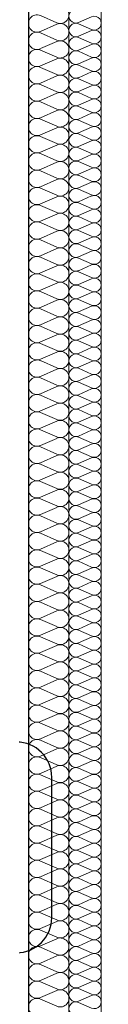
# Model space of a CAD drawing. Extents: x -440864 to -355682, y 13652 to 155872.
# Tile 60 of 179: x -414700 to -414514, y 58772 to 61202. Entities that reach past the tile are written whole.
import ezdxf
from ezdxf.lldxf.tags import DXFTag

# ---------------------------------------------------------------- set-up
doc = ezdxf.new("R2010")
doc.units = 0
doc.header["$MEASUREMENT"] = 0
for name, color, linetype in [('#podkład', 252, 'Continuous'), ('Arch ocieplenie', 252, 'Continuous'), ('Inwent Izolacje', 252, 'Continuous'), ('IS_Text_Konstrukcji', 7, 'Continuous')]:
    doc.layers.add(name, color=color, linetype=linetype)
for name, color, linetype, lineweight in [('Arch ocieplenie_Nr_Pióra__44', 252, 'Continuous', 13), ('Arch wykończenie_Nr_Pióra__3', 252, 'Continuous', 18), ('Inwent Izolacje_Nr_Pióra__44', 252, 'Continuous', 13), ('INWENT.ŚCIANY_Nr_Pióra__1', 252, 'Continuous', 25), ('INWENT.ŚCIANY_Nr_Pióra__2', 252, 'Continuous', 13)]:
    doc.layers.add(name, color=color, linetype=linetype, lineweight=lineweight)
tags = doc.linetypes.add('SOLID', pattern=[10, 10, 0]).pattern_tags.tags
tags[6:7] = [DXFTag(74, 4), DXFTag(75, 0), DXFTag(340, '0'), DXFTag(46, 0.0), DXFTag(50, 0.0), DXFTag(44, 0.0), DXFTag(45, 0.0)]
tags[4:5] = [DXFTag(74, 4), DXFTag(75, 0), DXFTag(340, '0'), DXFTag(46, 0.0), DXFTag(50, 0.0), DXFTag(44, 0.0), DXFTag(45, 0.0)]

# ---------------------------------------------------------------- blocks, each defined once
blk = doc.blocks.new('Izolacja cieplna 14_186', base_point=(-414594.9, 57732.6))
at = {"layer": 'Arch ocieplenie_Nr_Pióra__44', "linetype": 'Continuous'}
for p, q in [((-414571.1, 62343.6), (-414538.8, 62357.7)), ((-414538.8, 62326.6), (-414571.1, 62340.7)), ((-414571.1, 62309.6), (-414538.8, 62323.7)), ((-414538.8, 62292.5), (-414571.1, 62306.7)), ((-414571.1, 62275.5), (-414538.8, 62289.7)), ((-414538.8, 62258.5), (-414571.1, 62272.7)), ((-414571.1, 62241.5), (-414538.8, 62255.7)), ((-414538.8, 62224.5), (-414571.1, 62238.7)), ((-414571.1, 62207.5), (-414538.8, 62221.6)), ((-414538.8, 62190.5), (-414571.1, 62204.6)), ((-414571.1, 62173.5), (-414538.8, 62187.6)), ((-414538.8, 62156.5), (-414571.1, 62170.6)), ((-414571.1, 62139.5), (-414538.8, 62153.6)), ((-414538.8, 62122.5), (-414571.1, 62136.6)), ((-414571.1, 62105.4), (-414538.8, 62119.6)), ((-414538.8, 62088.4), (-414571.1, 62102.6)), ((-414571.1, 62071.4), (-414538.8, 62085.6)), ((-414538.8, 62054.4), (-414571.1, 62068.6)), ((-414571.1, 62037.4), (-414538.8, 62051.6)), ((-414538.8, 62020.4), (-414571.1, 62034.5)), ((-414571.1, 62003.4), (-414538.8, 62017.5)), ((-414538.8, 61986.4), (-414571.1, 62000.5)), ((-414571.1, 61969.4), (-414538.8, 61983.5)), ((-414538.8, 61952.4), (-414571.1, 61966.5)), ((-414571.1, 61935.3), (-414538.8, 61949.5)), ((-414538.8, 61918.3), (-414571.1, 61932.5)), ((-414571.1, 61901.3), (-414538.8, 61915.5)), ((-414538.8, 61884.3), (-414571.1, 61898.5)), ((-414571.1, 61867.3), (-414538.8, 61881.5)), ((-414538.8, 61850.3), (-414571.1, 61864.5)), ((-414571.1, 61833.3), (-414538.8, 61847.4)), ((-414538.8, 61816.3), (-414571.1, 61830.4)), ((-414571.1, 61799.3), (-414538.8, 61813.4)), ((-414538.8, 61782.3), (-414571.1, 61796.4)), ((-414571.1, 61765.3), (-414538.8, 61779.4)), ((-414538.8, 61748.2), (-414571.1, 61762.4)), ((-414571.1, 61731.2), (-414538.8, 61745.4)), ((-414538.8, 61714.2), (-414571.1, 61728.4)), ((-414571.1, 61697.2), (-414538.8, 61711.4)), ((-414538.8, 61680.2), (-414571.1, 61694.4)), ((-414571.1, 61663.2), (-414538.8, 61677.3)), ((-414538.8, 61646.2), (-414571.1, 61660.3)), ((-414571.1, 61629.2), (-414538.8, 61643.3)), ((-414538.8, 61612.2), (-414571.1, 61626.3)), ((-414571.1, 61595.2), (-414538.8, 61609.3)), ((-414538.8, 61578.2), (-414571.1, 61592.3)), ((-414571.1, 61561.1), (-414538.8, 61575.3)), ((-414538.8, 61544.1), (-414571.1, 61558.3)), ((-414571.1, 61527.1), (-414538.8, 61541.3)), ((-414538.8, 61510.1), (-414571.1, 61524.3)), ((-414571.1, 61493.1), (-414538.8, 61507.3)), ((-414538.8, 61476.1), (-414571.1, 61490.2)), ((-414571.1, 61459.1), (-414538.8, 61473.2)), ((-414538.8, 61442.1), (-414571.1, 61456.2)), ((-414571.1, 61425.1), (-414538.8, 61439.2)), ((-414538.8, 61408.1), (-414571.1, 61422.2)), ((-414571.1, 61391), (-414538.8, 61405.2)), ((-414538.8, 61374), (-414571.1, 61388.2)), ((-414571.1, 61357), (-414538.8, 61371.2)), ((-414538.8, 61340), (-414571.1, 61354.2)), ((-414571.1, 61323), (-414538.8, 61337.2)), ((-414538.8, 61306), (-414571.1, 61320.2)), ((-414571.1, 61289), (-414538.8, 61303.1)), ((-414538.8, 61272), (-414571.1, 61286.1)), ((-414571.1, 61255), (-414538.8, 61269.1)), ((-414538.8, 61238), (-414571.1, 61252.1)), ((-414571.1, 61221), (-414538.8, 61235.1)), ((-414538.8, 61203.9), (-414571.1, 61218.1)), ((-414571.1, 61186.9), (-414538.8, 61201.1)), ((-414538.8, 61169.9), (-414571.1, 61184.1)), ((-414571.1, 61152.9), (-414538.8, 61167.1)), ((-414538.8, 61135.9), (-414571.1, 61150.1)), ((-414571.1, 61118.9), (-414538.8, 61133.1)), ((-414538.8, 61101.9), (-414571.1, 61116)), ((-414571.1, 61084.9), (-414538.8, 61099)), ((-414538.8, 61067.9), (-414571.1, 61082)), ((-414571.1, 61050.9), (-414538.8, 61065)), ((-414538.8, 61033.9), (-414571.1, 61048)), ((-414571.1, 61016.8), (-414538.8, 61031)), ((-414538.8, 60999.8), (-414571.1, 61014)), ((-414571.1, 60982.8), (-414538.8, 60997)), ((-414538.8, 60965.8), (-414571.1, 60980)), ((-414571.1, 60948.8), (-414538.8, 60963)), ((-414538.8, 60931.8), (-414571.1, 60945.9)), ((-414571.1, 60914.8), (-414538.8, 60928.9)), ((-414538.8, 60897.8), (-414571.1, 60911.9)), ((-414571.1, 60880.8), (-414538.8, 60894.9)), ((-414538.8, 60863.8), (-414571.1, 60877.9)), ((-414571.1, 60846.7), (-414538.8, 60860.9)), ((-414538.8, 60829.7), (-414571.1, 60843.9)), ((-414571.1, 60812.7), (-414538.8, 60826.9)), ((-414538.8, 60795.7), (-414571.1, 60809.9)), ((-414571.1, 60778.7), (-414538.8, 60792.9)), ((-414538.8, 60761.7), (-414571.1, 60775.9)), ((-414571.1, 60744.7), (-414538.8, 60758.8)), ((-414538.8, 60727.7), (-414571.1, 60741.8)), ((-414571.1, 60710.7), (-414538.8, 60724.8)), ((-414538.8, 60693.7), (-414571.1, 60707.8)), ((-414571.1, 60676.7), (-414538.8, 60690.8)), ((-414538.8, 60659.6), (-414571.1, 60673.8)), ((-414571.1, 60642.6), (-414538.8, 60656.8)), ((-414538.8, 60625.6), (-414571.1, 60639.8)), ((-414571.1, 60608.6), (-414538.8, 60622.8)), ((-414538.8, 60591.6), (-414571.1, 60605.8)), ((-414571.1, 60574.6), (-414538.8, 60588.8)), ((-414538.8, 60557.6), (-414571.1, 60571.7)), ((-414571.1, 60540.6), (-414538.8, 60554.7)), ((-414538.8, 60523.6), (-414571.1, 60537.7)), ((-414571.1, 60506.6), (-414538.8, 60520.7)), ((-414538.8, 60489.6), (-414571.1, 60503.7)), ((-414571.1, 60472.5), (-414538.8, 60486.7)), ((-414538.8, 60455.5), (-414571.1, 60469.7)), ((-414571.1, 60438.5), (-414538.8, 60452.7)), ((-414538.8, 60421.5), (-414571.1, 60435.7)), ((-414571.1, 60404.5), (-414538.8, 60418.7)), ((-414538.8, 60387.5), (-414571.1, 60401.6)), ((-414571.1, 60370.5), (-414538.8, 60384.6)), ((-414538.8, 60353.5), (-414571.1, 60367.6)), ((-414571.1, 60336.5), (-414538.8, 60350.6)), ((-414538.8, 60319.5), (-414571.1, 60333.6)), ((-414571.1, 60302.5), (-414538.8, 60316.6)), ((-414538.8, 60285.4), (-414571.1, 60299.6)), ((-414571.1, 60268.4), (-414538.8, 60282.6)), ((-414538.8, 60251.4), (-414571.1, 60265.6)), ((-414571.1, 60234.4), (-414538.8, 60248.6)), ((-414538.8, 60217.4), (-414571.1, 60231.6)), ((-414571.1, 60200.4), (-414538.8, 60214.5)), ((-414538.8, 60183.4), (-414571.1, 60197.5)), ((-414571.1, 60166.4), (-414538.8, 60180.5)), ((-414538.8, 60149.4), (-414571.1, 60163.5)), ((-414571.1, 60132.4), (-414538.8, 60146.5)), ((-414538.8, 60115.3), (-414571.1, 60129.5)), ((-414571.1, 60098.3), (-414538.8, 60112.5)), ((-414538.8, 60081.3), (-414571.1, 60095.5)), ((-414571.1, 60064.3), (-414538.8, 60078.5)), ((-414538.8, 60047.3), (-414571.1, 60061.5)), ((-414571.1, 60030.3), (-414538.8, 60044.5)), ((-414538.8, 60013.3), (-414571.1, 60027.4)), ((-414571.1, 59996.3), (-414538.8, 60010.4)), ((-414538.8, 59979.3), (-414571.1, 59993.4)), ((-414571.1, 59962.3), (-414538.8, 59976.4)), ((-414538.8, 59945.3), (-414571.1, 59959.4)), ((-414571.1, 59928.2), (-414538.8, 59942.4)), ((-414538.8, 59911.2), (-414571.1, 59925.4))]:
    blk.add_line(p, q, dxfattribs=at)
for centre, start_param, end_param in [((-414577.9, 62359.2), 4.299595, 8.266774), ((-414532, 62342.1), 1.158003, 5.125183), ((-414577.9, 62325.1), 4.299595, 8.266774), ((-414577.9, 62291.1), 4.299595, 8.266774), ((-414532, 62308.1), 1.158003, 5.125183), ((-414532, 62274.1), 1.158003, 5.125183), ((-414577.9, 62257.1), 4.299595, 8.266774), ((-414532, 62240.1), 1.158003, 5.125183), ((-414577.9, 62223.1), 4.299595, 8.266774), ((-414532, 62206.1), 1.158003, 5.125183), ((-414577.9, 62189.1), 4.299595, 8.266774), ((-414532, 62172), 1.158003, 5.125183), ((-414577.9, 62155), 4.299595, 8.266774), ((-414577.9, 62121), 4.299595, 8.266774), ((-414532, 62138), 1.158003, 5.125183), ((-414532, 62104), 1.158003, 5.125183), ((-414577.9, 62087), 4.299595, 8.266774), ((-414532, 62070), 1.158003, 5.125183), ((-414577.9, 62053), 4.299595, 8.266774), ((-414532, 62036), 1.158003, 5.125183), ((-414577.9, 62019), 4.299595, 8.266774), ((-414532, 62002), 1.158003, 5.125183), ((-414577.9, 61984.9), 4.299595, 8.266774), ((-414577.9, 61950.9), 4.299595, 8.266774), ((-414532, 61967.9), 1.158003, 5.125183), ((-414532, 61933.9), 1.158003, 5.125183), ((-414577.9, 61916.9), 4.299595, 8.266774), ((-414532, 61899.9), 1.158003, 5.125183), ((-414577.9, 61882.9), 4.299595, 8.266774), ((-414532, 61865.9), 1.158003, 5.125183), ((-414577.9, 61848.9), 4.299595, 8.266774), ((-414532, 61831.9), 1.158003, 5.125183), ((-414577.9, 61814.9), 4.299595, 8.266774), ((-414577.9, 61780.8), 4.299595, 8.266774), ((-414532, 61797.8), 1.158003, 5.125183), ((-414532, 61763.8), 1.158003, 5.125183), ((-414577.9, 61746.8), 4.299595, 8.266774), ((-414532, 61729.8), 1.158003, 5.125183), ((-414577.9, 61712.8), 4.299595, 8.266774), ((-414532, 61695.8), 1.158003, 5.125183), ((-414577.9, 61678.8), 4.299595, 8.266774), ((-414532, 61661.8), 1.158003, 5.125183), ((-414577.9, 61644.8), 4.299595, 8.266774), ((-414577.9, 61610.7), 4.299595, 8.266774), ((-414532, 61627.8), 1.158003, 5.125183), ((-414532, 61593.7), 1.158003, 5.125183), ((-414577.9, 61576.7), 4.299595, 8.266774), ((-414532, 61559.7), 1.158003, 5.125183), ((-414577.9, 61542.7), 4.299595, 8.266774), ((-414532, 61525.7), 1.158003, 5.125183), ((-414577.9, 61508.7), 4.299595, 8.266774), ((-414532, 61491.7), 1.158003, 5.125183), ((-414577.9, 61474.7), 4.299595, 8.266774), ((-414577.9, 61440.6), 4.299595, 8.266774), ((-414532, 61457.7), 1.158003, 5.125183), ((-414532, 61423.6), 1.158003, 5.125183), ((-414577.9, 61406.6), 4.299595, 8.266774), ((-414532, 61389.6), 1.158003, 5.125183), ((-414577.9, 61372.6), 4.299595, 8.266774), ((-414532, 61355.6), 1.158003, 5.125183), ((-414577.9, 61338.6), 4.299595, 8.266774), ((-414532, 61321.6), 1.158003, 5.125183), ((-414577.9, 61304.6), 4.299595, 8.266774), ((-414577.9, 61270.6), 4.299595, 8.266774), ((-414532, 61287.6), 1.158003, 5.125183), ((-414532, 61253.5), 1.158003, 5.125183), ((-414577.9, 61236.5), 4.299595, 8.266774), ((-414532, 61219.5), 1.158003, 5.125183), ((-414577.9, 61202.5), 4.299595, 8.266774), ((-414532, 61185.5), 1.158003, 5.125183), ((-414577.9, 61168.5), 4.299595, 8.266774), ((-414532, 61151.5), 1.158003, 5.125183), ((-414577.9, 61134.5), 4.299595, 8.266774), ((-414577.9, 61100.5), 4.299595, 8.266774), ((-414532, 61117.5), 1.158003, 5.125183), ((-414532, 61083.5), 1.158003, 5.125183), ((-414577.9, 61066.4), 4.299595, 8.266774), ((-414532, 61049.4), 1.158003, 5.125183), ((-414577.9, 61032.4), 4.299595, 8.266774), ((-414532, 61015.4), 1.158003, 5.125183), ((-414577.9, 60998.4), 4.299595, 8.266774), ((-414532, 60981.4), 1.158003, 5.125183), ((-414577.9, 60964.4), 4.299595, 8.266774), ((-414577.9, 60930.4), 4.299595, 8.266774), ((-414532, 60947.4), 1.158003, 5.125183), ((-414532, 60913.4), 1.158003, 5.125183), ((-414577.9, 60896.3), 4.299595, 8.266774), ((-414532, 60879.3), 1.158003, 5.125183), ((-414577.9, 60862.3), 4.299595, 8.266774), ((-414532, 60845.3), 1.158003, 5.125183), ((-414577.9, 60828.3), 4.299595, 8.266774), ((-414532, 60811.3), 1.158003, 5.125183), ((-414577.9, 60794.3), 4.299595, 8.266774), ((-414577.9, 60760.3), 4.299595, 8.266774), ((-414532, 60777.3), 1.158003, 5.125183), ((-414532, 60743.3), 1.158003, 5.125183), ((-414577.9, 60726.3), 4.299595, 8.266774), ((-414532, 60709.2), 1.158003, 5.125183), ((-414577.9, 60692.2), 4.299595, 8.266774), ((-414532, 60675.2), 1.158003, 5.125183), ((-414577.9, 60658.2), 4.299595, 8.266774), ((-414532, 60641.2), 1.158003, 5.125183), ((-414577.9, 60624.2), 4.299595, 8.266774), ((-414577.9, 60590.2), 4.299595, 8.266774), ((-414532, 60607.2), 1.158003, 5.125183), ((-414532, 60573.2), 1.158003, 5.125183), ((-414577.9, 60556.2), 4.299595, 8.266774), ((-414532, 60539.2), 1.158003, 5.125183), ((-414577.9, 60522.1), 4.299595, 8.266774), ((-414532, 60505.1), 1.158003, 5.125183), ((-414577.9, 60488.1), 4.299595, 8.266774), ((-414532, 60471.1), 1.158003, 5.125183), ((-414577.9, 60454.1), 4.299595, 8.266774), ((-414577.9, 60420.1), 4.299595, 8.266774), ((-414532, 60437.1), 1.158003, 5.125183), ((-414532, 60403.1), 1.158003, 5.125183), ((-414577.9, 60386.1), 4.299595, 8.266774), ((-414532, 60369.1), 1.158003, 5.125183), ((-414577.9, 60352), 4.299595, 8.266774), ((-414532, 60335), 1.158003, 5.125183), ((-414577.9, 60318), 4.299595, 8.266774), ((-414532, 60301), 1.158003, 5.125183), ((-414577.9, 60284), 4.299595, 8.266774), ((-414577.9, 60250), 4.299595, 8.266774), ((-414532, 60267), 1.158003, 5.125183), ((-414532, 60233), 1.158003, 5.125183), ((-414577.9, 60216), 4.299595, 8.266774), ((-414532, 60199), 1.158003, 5.125183), ((-414577.9, 60182), 4.299595, 8.266774), ((-414532, 60164.9), 1.158003, 5.125183), ((-414577.9, 60147.9), 4.299595, 8.266774), ((-414532, 60130.9), 1.158003, 5.125183), ((-414577.9, 60113.9), 4.299595, 8.266774), ((-414577.9, 60079.9), 4.299595, 8.266774), ((-414532, 60096.9), 1.158003, 5.125183), ((-414532, 60062.9), 1.158003, 5.125183), ((-414577.9, 60045.9), 4.299595, 8.266774), ((-414532, 60028.9), 1.158003, 5.125183), ((-414577.9, 60011.9), 4.299595, 8.266774), ((-414532, 59994.9), 1.158003, 5.125183), ((-414577.9, 59977.8), 4.299595, 8.266774), ((-414532, 59960.8), 1.158003, 5.125183), ((-414577.9, 59943.8), 4.299595, 8.266774), ((-414577.9, 59909.8), 4.299595, 8.266774), ((-414532, 59926.8), 1.158003, 5.125183)]:
    blk.add_ellipse(centre, major_axis=(-17, 0), ratio=0.999704, start_param=start_param, end_param=end_param, dxfattribs=at)
blk = doc.blocks.new('Izolacja cieplna 14_328', base_point=(-414694.9, 72092.6))
at = {"layer": 'Inwent Izolacje_Nr_Pióra__44', "linetype": 'Continuous'}
for p, q in [((-414665.1, 62360.7), (-414624.7, 62343)), ((-414624.7, 62339.4), (-414665.1, 62321.7)), ((-414665.1, 62318.1), (-414624.7, 62300.4)), ((-414624.7, 62296.8), (-414665.1, 62279.1)), ((-414665.1, 62275.5), (-414624.7, 62257.8)), ((-414624.7, 62254.2), (-414665.1, 62236.5)), ((-414665.1, 62233), (-414624.7, 62215.2)), ((-414624.7, 62211.7), (-414665.1, 62193.9)), ((-414665.1, 62190.4), (-414624.7, 62172.7)), ((-414624.7, 62169.1), (-414665.1, 62151.4)), ((-414665.1, 62147.8), (-414624.7, 62130.1)), ((-414624.7, 62126.5), (-414665.1, 62108.8)), ((-414665.1, 62105.2), (-414624.7, 62087.5)), ((-414624.7, 62083.9), (-414665.1, 62066.2)), ((-414665.1, 62062.6), (-414624.7, 62044.9)), ((-414624.7, 62041.3), (-414665.1, 62023.6)), ((-414665.1, 62020), (-414624.7, 62002.3)), ((-414624.7, 61998.8), (-414665.1, 61981)), ((-414665.1, 61977.5), (-414624.7, 61959.7)), ((-414624.7, 61956.2), (-414665.1, 61938.5)), ((-414665.1, 61934.9), (-414624.7, 61917.2)), ((-414624.7, 61913.6), (-414665.1, 61895.9)), ((-414665.1, 61892.3), (-414624.7, 61874.6)), ((-414624.7, 61871), (-414665.1, 61853.3)), ((-414665.1, 61849.7), (-414624.7, 61832)), ((-414624.7, 61828.4), (-414665.1, 61810.7)), ((-414665.1, 61807.1), (-414624.7, 61789.4)), ((-414624.7, 61785.8), (-414665.1, 61768.1)), ((-414665.1, 61764.5), (-414624.7, 61746.8)), ((-414624.7, 61743.3), (-414665.1, 61725.5)), ((-414665.1, 61722), (-414624.7, 61704.3)), ((-414624.7, 61700.7), (-414665.1, 61683)), ((-414665.1, 61679.4), (-414624.7, 61661.7)), ((-414624.7, 61658.1), (-414665.1, 61640.4)), ((-414665.1, 61636.8), (-414624.7, 61619.1)), ((-414624.7, 61615.5), (-414665.1, 61597.8)), ((-414665.1, 61594.2), (-414624.7, 61576.5)), ((-414624.7, 61572.9), (-414665.1, 61555.2)), ((-414665.1, 61551.6), (-414624.7, 61533.9)), ((-414624.7, 61530.3), (-414665.1, 61512.6)), ((-414665.1, 61509.1), (-414624.7, 61491.3)), ((-414624.7, 61487.8), (-414665.1, 61470)), ((-414665.1, 61466.5), (-414624.7, 61448.8)), ((-414624.7, 61445.2), (-414665.1, 61427.5)), ((-414665.1, 61423.9), (-414624.7, 61406.2)), ((-414624.7, 61402.6), (-414665.1, 61384.9)), ((-414665.1, 61381.3), (-414624.7, 61363.6)), ((-414624.7, 61360), (-414665.1, 61342.3)), ((-414665.1, 61338.7), (-414624.7, 61321)), ((-414624.7, 61317.4), (-414665.1, 61299.7)), ((-414665.1, 61296.1), (-414624.7, 61278.4)), ((-414624.7, 61274.8), (-414665.1, 61257.1)), ((-414665.1, 61253.6), (-414624.7, 61235.8)), ((-414624.7, 61232.3), (-414665.1, 61214.6)), ((-414665.1, 61211), (-414624.7, 61193.3)), ((-414624.7, 61189.7), (-414665.1, 61172)), ((-414665.1, 61168.4), (-414624.7, 61150.7)), ((-414624.7, 61147.1), (-414665.1, 61129.4)), ((-414665.1, 61125.8), (-414624.7, 61108.1)), ((-414624.7, 61104.5), (-414665.1, 61086.8)), ((-414665.1, 61083.2), (-414624.7, 61065.5)), ((-414624.7, 61061.9), (-414665.1, 61044.2)), ((-414665.1, 61040.6), (-414624.7, 61022.9)), ((-414624.7, 61019.4), (-414665.1, 61001.6)), ((-414665.1, 60998.1), (-414624.7, 60980.3)), ((-414624.7, 60976.8), (-414665.1, 60959.1)), ((-414665.1, 60955.5), (-414624.7, 60937.8)), ((-414624.7, 60934.2), (-414665.1, 60916.5)), ((-414665.1, 60912.9), (-414624.7, 60895.2)), ((-414624.7, 60891.6), (-414665.1, 60873.9)), ((-414665.1, 60870.3), (-414624.7, 60852.6)), ((-414624.7, 60849), (-414665.1, 60831.3)), ((-414665.1, 60827.7), (-414624.7, 60810)), ((-414624.7, 60806.4), (-414665.1, 60788.7)), ((-414665.1, 60785.1), (-414624.7, 60767.4)), ((-414624.7, 60763.9), (-414665.1, 60746.1)), ((-414665.1, 60742.6), (-414624.7, 60724.9)), ((-414624.7, 60721.3), (-414665.1, 60703.6)), ((-414665.1, 60700), (-414624.7, 60682.3)), ((-414624.7, 60678.7), (-414665.1, 60661)), ((-414665.1, 60657.4), (-414624.7, 60639.7)), ((-414624.7, 60636.1), (-414665.1, 60618.4)), ((-414665.1, 60614.8), (-414624.7, 60597.1)), ((-414624.7, 60593.5), (-414665.1, 60575.8)), ((-414665.1, 60572.2), (-414624.7, 60554.5)), ((-414624.7, 60550.9), (-414665.1, 60533.2)), ((-414665.1, 60529.7), (-414624.7, 60511.9)), ((-414624.7, 60508.4), (-414665.1, 60490.6)), ((-414665.1, 60487.1), (-414624.7, 60469.4)), ((-414624.7, 60465.8), (-414665.1, 60448.1)), ((-414665.1, 60444.5), (-414624.7, 60426.8)), ((-414624.7, 60423.2), (-414665.1, 60405.5)), ((-414665.1, 60401.9), (-414624.7, 60384.2)), ((-414624.7, 60380.6), (-414665.1, 60362.9)), ((-414665.1, 60359.3), (-414624.7, 60341.6)), ((-414624.7, 60338), (-414665.1, 60320.3)), ((-414665.1, 60316.7), (-414624.7, 60299)), ((-414624.7, 60295.4), (-414665.1, 60277.7)), ((-414665.1, 60274.2), (-414624.7, 60256.4)), ((-414624.7, 60252.9), (-414665.1, 60235.2)), ((-414665.1, 60231.6), (-414624.7, 60213.9)), ((-414624.7, 60210.3), (-414665.1, 60192.6)), ((-414665.1, 60189), (-414624.7, 60171.3)), ((-414624.7, 60167.7), (-414665.1, 60150)), ((-414665.1, 60146.4), (-414624.7, 60128.7)), ((-414624.7, 60125.1), (-414665.1, 60107.4)), ((-414665.1, 60103.8), (-414624.7, 60086.1)), ((-414624.7, 60082.5), (-414665.1, 60064.8)), ((-414665.1, 60061.2), (-414624.7, 60043.5)), ((-414624.7, 60040), (-414665.1, 60022.2)), ((-414665.1, 60018.7), (-414624.7, 60000.9)), ((-414624.7, 59997.4), (-414665.1, 59979.7)), ((-414665.1, 59976.1), (-414624.7, 59958.4)), ((-414624.7, 59954.8), (-414665.1, 59937.1)), ((-414665.1, 59933.5), (-414624.7, 59915.8))]:
    blk.add_line(p, q, dxfattribs=at)
for centre, start_param, end_param in [((-414616.2, 62362.5), 5.870392, 9.837571), ((-414673.7, 62341.2), 2.7288, 6.695979), ((-414616.2, 62319.9), 5.870392, 9.837571), ((-414673.7, 62298.6), 2.7288, 6.695979), ((-414616.2, 62277.3), 5.870392, 9.837571), ((-414673.7, 62256), 2.7288, 6.695979), ((-414616.2, 62234.7), 5.870392, 9.837571), ((-414673.7, 62213.5), 2.7288, 6.695979), ((-414616.2, 62192.2), 5.870392, 9.837571), ((-414673.7, 62170.9), 2.7288, 6.695979), ((-414616.2, 62149.6), 5.870392, 9.837571), ((-414673.7, 62128.3), 2.7288, 6.695979), ((-414616.2, 62107), 5.870392, 9.837571), ((-414673.7, 62085.7), 2.7288, 6.695979), ((-414616.2, 62064.4), 5.870392, 9.837571), ((-414673.7, 62043.1), 2.7288, 6.695979), ((-414616.2, 62021.8), 5.870392, 9.837571), ((-414673.7, 62000.5), 2.7288, 6.695979), ((-414616.2, 61979.2), 5.870392, 9.837571), ((-414673.7, 61958), 2.7288, 6.695979), ((-414616.2, 61936.7), 5.870392, 9.837571), ((-414673.7, 61915.4), 2.7288, 6.695979), ((-414616.2, 61894.1), 5.870392, 9.837571), ((-414673.7, 61872.8), 2.7288, 6.695979), ((-414616.2, 61851.5), 5.870392, 9.837571), ((-414673.7, 61830.2), 2.7288, 6.695979), ((-414616.2, 61808.9), 5.870392, 9.837571), ((-414673.7, 61787.6), 2.7288, 6.695979), ((-414616.2, 61766.3), 5.870392, 9.837571), ((-414673.7, 61745), 2.7288, 6.695979), ((-414616.2, 61723.8), 5.870392, 9.837571), ((-414673.7, 61702.5), 2.7288, 6.695979), ((-414616.2, 61681.2), 5.870392, 9.837571), ((-414673.7, 61659.9), 2.7288, 6.695979), ((-414616.2, 61638.6), 5.870392, 9.837571), ((-414673.7, 61617.3), 2.7288, 6.695979), ((-414616.2, 61596), 5.870392, 9.837571), ((-414673.7, 61574.7), 2.7288, 6.695979), ((-414673.7, 61532.1), 2.7288, 6.695979), ((-414616.2, 61553.4), 5.870392, 9.837571), ((-414616.2, 61510.8), 5.870392, 9.837571), ((-414673.7, 61489.5), 2.7288, 6.695979), ((-414616.2, 61468.3), 5.870392, 9.837571), ((-414673.7, 61447), 2.7288, 6.695979), ((-414616.2, 61425.7), 5.870392, 9.837571), ((-414673.7, 61404.4), 2.7288, 6.695979), ((-414673.7, 61361.8), 2.7288, 6.695979), ((-414616.2, 61383.1), 5.870392, 9.837571), ((-414616.2, 61340.5), 5.870392, 9.837571), ((-414673.7, 61319.2), 2.7288, 6.695979), ((-414616.2, 61297.9), 5.870392, 9.837571), ((-414673.7, 61276.6), 2.7288, 6.695979), ((-414616.2, 61255.3), 5.870392, 9.837571), ((-414673.7, 61234.1), 2.7288, 6.695979), ((-414673.7, 61191.5), 2.7288, 6.695979), ((-414616.2, 61212.8), 5.870392, 9.837571), ((-414616.2, 61170.2), 5.870392, 9.837571), ((-414673.7, 61148.9), 2.7288, 6.695979), ((-414616.2, 61127.6), 5.870392, 9.837571), ((-414673.7, 61106.3), 2.7288, 6.695979), ((-414616.2, 61085), 5.870392, 9.837571), ((-414673.7, 61063.7), 2.7288, 6.695979), ((-414673.7, 61021.1), 2.7288, 6.695979), ((-414616.2, 61042.4), 5.870392, 9.837571), ((-414616.2, 60999.8), 5.870392, 9.837571), ((-414673.7, 60978.6), 2.7288, 6.695979), ((-414616.2, 60957.3), 5.870392, 9.837571), ((-414673.7, 60936), 2.7288, 6.695979), ((-414616.2, 60914.7), 5.870392, 9.837571), ((-414673.7, 60893.4), 2.7288, 6.695979), ((-414673.7, 60850.8), 2.7288, 6.695979), ((-414616.2, 60872.1), 5.870392, 9.837571), ((-414616.2, 60829.5), 5.870392, 9.837571), ((-414673.7, 60808.2), 2.7288, 6.695979), ((-414616.2, 60786.9), 5.870392, 9.837571), ((-414673.7, 60765.6), 2.7288, 6.695979), ((-414616.2, 60744.4), 5.870392, 9.837571), ((-414673.7, 60723.1), 2.7288, 6.695979), ((-414673.7, 60680.5), 2.7288, 6.695979), ((-414616.2, 60701.8), 5.870392, 9.837571), ((-414616.2, 60659.2), 5.870392, 9.837571), ((-414673.7, 60637.9), 2.7288, 6.695979), ((-414616.2, 60616.6), 5.870392, 9.837571), ((-414673.7, 60595.3), 2.7288, 6.695979), ((-414616.2, 60574), 5.870392, 9.837571), ((-414673.7, 60552.7), 2.7288, 6.695979), ((-414673.7, 60510.1), 2.7288, 6.695979), ((-414616.2, 60531.4), 5.870392, 9.837571), ((-414616.2, 60488.9), 5.870392, 9.837571), ((-414673.7, 60467.6), 2.7288, 6.695979), ((-414616.2, 60446.3), 5.870392, 9.837571), ((-414673.7, 60425), 2.7288, 6.695979), ((-414616.2, 60403.7), 5.870392, 9.837571), ((-414673.7, 60382.4), 2.7288, 6.695979), ((-414673.7, 60339.8), 2.7288, 6.695979), ((-414616.2, 60361.1), 5.870392, 9.837571), ((-414616.2, 60318.5), 5.870392, 9.837571), ((-414673.7, 60297.2), 2.7288, 6.695979), ((-414616.2, 60275.9), 5.870392, 9.837571), ((-414673.7, 60254.7), 2.7288, 6.695979), ((-414616.2, 60233.4), 5.870392, 9.837571), ((-414673.7, 60212.1), 2.7288, 6.695979), ((-414673.7, 60169.5), 2.7288, 6.695979), ((-414616.2, 60190.8), 5.870392, 9.837571), ((-414616.2, 60148.2), 5.870392, 9.837571), ((-414673.7, 60126.9), 2.7288, 6.695979), ((-414616.2, 60105.6), 5.870392, 9.837571), ((-414673.7, 60084.3), 2.7288, 6.695979), ((-414616.2, 60063), 5.870392, 9.837571), ((-414673.7, 60041.7), 2.7288, 6.695979), ((-414673.7, 59999.2), 2.7288, 6.695979), ((-414616.2, 60020.4), 5.870392, 9.837571), ((-414616.2, 59977.9), 5.870392, 9.837571), ((-414673.7, 59956.6), 2.7288, 6.695979), ((-414616.2, 59935.3), 5.870392, 9.837571), ((-414673.7, 59914), 2.7288, 6.695979)]:
    blk.add_ellipse(centre, major_axis=(0, -21.3), ratio=0.998897, start_param=start_param, end_param=end_param, dxfattribs=at)
blk = doc.blocks.new('piętro')
at = {"layer": 'Arch wykończenie_Nr_Pióra__3', "color": 252, "linetype": 'Continuous'}
blk.add_line((-414514.9, 64644.3), (-414514.9, 50084.3), dxfattribs=at)
at = {"layer": 'INWENT.ŚCIANY_Nr_Pióra__1', "color": 252, "linetype": 'Continuous'}
blk.add_line((-414694.9, 64444.3), (-414694.9, 50264.3), dxfattribs=at)
at = {"layer": 'INWENT.ŚCIANY_Nr_Pióra__2', "color": 252, "linetype": 'Continuous'}
blk.add_line((-414594.9, 64604.3), (-414594.9, 50164.3), dxfattribs=at)
at = {"layer": 'Arch ocieplenie', "color": 252, "linetype": 'Continuous', "lineweight": 13}
blk.add_blockref('Izolacja cieplna 14_186', (-414594.9, 50084.3), dxfattribs=at)
at = {"layer": 'Inwent Izolacje', "color": 252, "linetype": 'Continuous', "lineweight": 13}
blk.add_blockref('Izolacja cieplna 14_328', (-414694.9, 64444.3), dxfattribs=at)

msp = doc.modelspace()

# ---------------------------------------------------------------- block references
at = {"layer": '#podkład', "color": 3, "lineweight": 50}
msp.add_blockref('piętro', (0, 6500), dxfattribs=at)

# ---------------------------------------------------------------- next in the draw order: linework, layer by layer
at = {"layer": 'IS_Text_Konstrukcji', "linetype": 'SOLID', "ltscale": 10}
msp.add_lwpolyline([(-415965.7, 58899.4), (-414724, 58899.4, 0.414214), (-414637.3, 58986.1), (-414637.3, 59332.8, 0.414214), (-414724, 59419.4), (-415965.7, 59419.4, 0.414214), (-416052.3, 59332.8), (-416052.3, 58986.1, 0.414214), (-415965.7, 58899.4)], format="xyb", dxfattribs=at)

doc.saveas('drawing.dxf')
